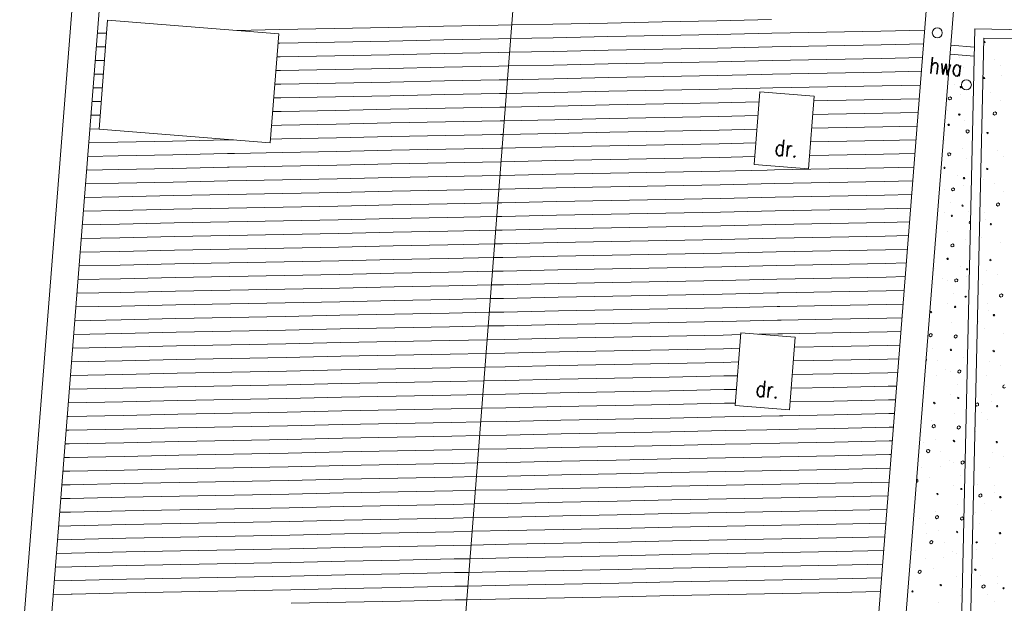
# Model space of a CAD drawing. Header units: millimetres. Extents: x -90830 to 24172, y -102460 to 73669.
# Tile 106 of 198: x -33453 to -22647, y 15702 to 22109. Entities that reach past the tile are written whole.
import ezdxf

# ---------------------------------------------------------------- set-up
doc = ezdxf.new("R2010")
doc.units = ezdxf.units.MM
for name, color, linetype, lineweight in [('B22-BINNENWANDEN_1', 253, 'Continuous', 9), ('D21-BUITENWANDEN', 253, 'Continuous', 9), ('Standard', 253, 'Continuous', 9), ('V21-BUITENWANDEN', 253, 'Continuous', 9)]:
    doc.layers.add(name, color=color, linetype=linetype, lineweight=lineweight)
doc.styles.add('TXT', font='txt.shx')

msp = doc.modelspace()

# ---------------------------------------------------------------- linework, layer by layer
at = {"layer": 'B22-BINNENWANDEN_1'}
for p, q in [((-25393, 20519), (-25330, 21317)), ((-24732, 21269), (-25330, 21317)), ((-24795, 20472), (-24732, 21269)), ((-24795, 20472), (-25393, 20519)), ((-25602, 17873), (-25539, 18671)), ((-24941, 18624), (-25539, 18671)), ((-25004, 17826), (-24941, 18624)), ((-25004, 17826), (-25602, 17873))]:
    msp.add_line(p, q, dxfattribs=at)
at = {"layer": 'D21-BUITENWANDEN'}
for q in [(-23268, 8782), (-12564, 21786)]:
    msp.add_line((-22971, 22009), q, dxfattribs=at)
at = {"layer": 'Standard'}
for p, q in [((-27578, 28106), (-28635, 14624)), ((-32489, 22102), (-32583, 20906)), ((-32489, 22102), (-30610, 21955)), ((-28202, 22048), (-28802, 22036)), ((-28053, 22051), (-28202, 22048)), ((-27602, 22060), (-28053, 22051)), ((-27002, 22072), (-27602, 22060)), ((-26402, 22085), (-27002, 22072)), ((-25802, 22097), (-26402, 22085)), ((-25202, 22109), (-25802, 22097)), ((-32500, 21962), (-32600, 21960)), ((-30601, 22000), (-31071, 21991)), ((-30610, 21955), (-30704, 20758)), ((-30001, 22012), (-30601, 22000)), ((-29401, 22024), (-30001, 22012)), ((-28802, 22036), (-29401, 22024)), ((-25799, 21947), (-26399, 21935)), ((-25199, 21959), (-25799, 21947)), ((-24599, 21971), (-25199, 21959)), ((-24000, 21983), (-24599, 21971)), ((-23522, 21992), (-24000, 21983)), ((-30598, 21850), (-30618, 21850)), ((-29998, 21862), (-30598, 21850)), ((-29398, 21874), (-29998, 21862)), ((-28799, 21886), (-29398, 21874)), ((-28199, 21898), (-28799, 21886)), ((-28065, 21901), (-28199, 21898)), ((-27599, 21910), (-28065, 21901)), ((-26999, 21923), (-27599, 21910)), ((-26399, 21935), (-26999, 21923)), ((-23997, 21833), (-24596, 21821)), ((-23533, 21842), (-23997, 21833)), ((-22873, 21907), (-23166, 8880)), ((-22974, 21909), (-22973, 21909)), ((-22873, 21907), (-12666, 21688)), ((-22868, 21870), (-22872, 21864)), ((-22872, 21864), (-22869, 21857)), ((-22869, 21857), (-22861, 21857)), ((-22860, 21870), (-22868, 21870)), ((-22861, 21857), (-22856, 21863)), ((-22856, 21863), (-22860, 21870)), ((-32512, 21812), (-32612, 21810)), ((-29395, 21724), (-29995, 21712)), ((-28796, 21736), (-29395, 21724)), ((-28196, 21748), (-28796, 21736)), ((-28077, 21751), (-28196, 21748)), ((-27596, 21761), (-28077, 21751)), ((-26996, 21773), (-27596, 21761)), ((-26396, 21785), (-26996, 21773)), ((-25796, 21797), (-26396, 21785)), ((-25196, 21809), (-25796, 21797)), ((-24596, 21821), (-25196, 21809)), ((-23241, 21729), (-22977, 21708)), ((-23234, 21829), (-22974, 21808)), ((-32523, 21662), (-32624, 21660)), ((-30595, 21700), (-30630, 21700)), ((-29995, 21712), (-30595, 21700)), ((-26993, 21623), (-27593, 21611)), ((-26393, 21635), (-26993, 21623)), ((-25793, 21647), (-26393, 21635)), ((-25193, 21659), (-25793, 21647)), ((-24593, 21671), (-25193, 21659)), ((-23994, 21683), (-24593, 21671)), ((-23545, 21692), (-23994, 21683)), ((-23137, 21692), (-23137, 21692)), ((-22758, 21667), (-22758, 21667)), ((-32535, 21511), (-32636, 21509)), ((-30592, 21550), (-30642, 21549)), ((-29992, 21562), (-30592, 21550)), ((-29392, 21574), (-29992, 21562)), ((-28793, 21586), (-29392, 21574)), ((-28193, 21598), (-28793, 21586)), ((-28088, 21601), (-28193, 21598)), ((-27593, 21611), (-28088, 21601)), ((-25315, 21506), (-25790, 21497)), ((-25190, 21509), (-25315, 21506)), ((-24590, 21521), (-25190, 21509)), ((-23991, 21533), (-24590, 21521)), ((-23557, 21542), (-23991, 21533)), ((-23098, 21580), (-23098, 21580)), ((-22692, 21610), (-22692, 21610)), ((-30589, 21400), (-30654, 21399)), ((-29989, 21412), (-30589, 21400)), ((-29389, 21424), (-29989, 21412)), ((-28790, 21436), (-29389, 21424)), ((-28190, 21449), (-28790, 21436)), ((-28100, 21450), (-28190, 21449)), ((-27590, 21461), (-28100, 21450)), ((-26990, 21473), (-27590, 21461)), ((-26390, 21485), (-26990, 21473)), ((-25790, 21497), (-26390, 21485)), ((-22872, 21477), (-22877, 21471)), ((-22877, 21471), (-22873, 21463)), ((-22873, 21463), (-22865, 21462)), ((-22864, 21475), (-22872, 21477)), ((-22865, 21462), (-22861, 21468)), ((-22861, 21468), (-22864, 21475)), ((-22672, 21501), (-22672, 21501)), ((-32547, 21361), (-32648, 21359)), ((-28187, 21299), (-28787, 21287)), ((-28112, 21300), (-28187, 21299)), ((-27587, 21311), (-28112, 21300)), ((-26987, 21323), (-27587, 21311)), ((-26387, 21335), (-26987, 21323)), ((-25787, 21347), (-26387, 21335)), ((-25327, 21356), (-25787, 21347)), ((-25187, 21359), (-25327, 21356)), ((-24587, 21371), (-25187, 21359)), ((-23988, 21383), (-24587, 21371)), ((-23569, 21391), (-23988, 21383)), ((-23197, 21394), (-23197, 21394)), ((-23128, 21375), (-23132, 21370)), ((-23132, 21370), (-23129, 21362)), ((-23129, 21362), (-23122, 21361)), ((-23120, 21374), (-23128, 21375)), ((-23122, 21361), (-23116, 21367)), ((-23116, 21367), (-23120, 21374)), ((-22794, 21314), (-22794, 21314)), ((-32559, 21211), (-32659, 21209)), ((-30586, 21250), (-30666, 21249)), ((-29986, 21262), (-30586, 21250)), ((-29386, 21274), (-29986, 21262)), ((-28787, 21287), (-29386, 21274)), ((-26384, 21185), (-26984, 21173)), ((-25784, 21197), (-26384, 21185)), ((-25339, 21206), (-25784, 21197)), ((-24584, 21221), (-24736, 21218)), ((-23984, 21233), (-24584, 21221)), ((-23581, 21241), (-23984, 21233)), ((-23258, 21256), (-23261, 21238)), ((-23261, 21238), (-23247, 21228)), ((-23242, 21263), (-23258, 21256)), ((-23247, 21228), (-23231, 21234)), ((-23227, 21251), (-23242, 21263)), ((-23231, 21234), (-23227, 21251)), ((-23129, 21289), (-23129, 21289)), ((-22690, 21222), (-22690, 21222)), ((-30583, 21100), (-30677, 21099)), ((-29983, 21112), (-30583, 21100)), ((-29383, 21125), (-29983, 21112)), ((-28784, 21137), (-29383, 21125)), ((-28184, 21149), (-28784, 21137)), ((-28124, 21150), (-28184, 21149)), ((-27584, 21161), (-28124, 21150)), ((-26984, 21173), (-27584, 21161)), ((-23981, 21083), (-24581, 21071)), ((-23593, 21091), (-23981, 21083)), ((-23269, 21107), (-23269, 21107)), ((-23143, 21074), (-23148, 21068)), ((-23135, 21073), (-23143, 21074)), ((-22764, 21090), (-22768, 21072)), ((-22748, 21097), (-22764, 21090)), ((-22734, 21085), (-22748, 21097)), ((-22737, 21067), (-22734, 21085)), ((-32571, 21061), (-32671, 21059)), ((-29380, 20975), (-29980, 20962)), ((-28781, 20987), (-29380, 20975)), ((-28181, 20999), (-28781, 20987)), ((-28136, 21000), (-28181, 20999)), ((-27581, 21011), (-28136, 21000)), ((-26981, 21023), (-27581, 21011)), ((-26381, 21035), (-26981, 21023)), ((-25781, 21047), (-26381, 21035)), ((-25351, 21055), (-25781, 21047)), ((-24581, 21071), (-24748, 21068)), ((-23148, 21068), (-23145, 21061)), ((-23145, 21061), (-23138, 21059)), ((-23138, 21059), (-23132, 21066)), ((-23132, 21066), (-23135, 21073)), ((-23078, 20999), (-23078, 20999)), ((-22768, 21072), (-22753, 21061)), ((-22753, 21061), (-22737, 21067)), ((-32583, 20910), (-32683, 20908)), ((-32583, 20906), (-30704, 20758)), ((-30580, 20950), (-30689, 20948)), ((-29980, 20962), (-30580, 20950)), ((-27578, 20861), (-28147, 20849)), ((-26978, 20873), (-27578, 20861)), ((-26378, 20885), (-26978, 20873)), ((-25778, 20897), (-26378, 20885)), ((-25363, 20905), (-25778, 20897)), ((-24578, 20921), (-24760, 20917)), ((-23978, 20933), (-24578, 20921)), ((-23605, 20940), (-23978, 20933)), ((-23260, 20961), (-23265, 20955)), ((-23265, 20955), (-23262, 20948)), ((-23262, 20948), (-23255, 20947)), ((-23252, 20960), (-23260, 20961)), ((-23255, 20947), (-23249, 20953)), ((-23249, 20953), (-23252, 20960)), ((-23064, 20894), (-23066, 20876)), ((-23066, 20876), (-23052, 20864)), ((-23046, 20900), (-23064, 20894)), ((-23052, 20864), (-23035, 20871)), ((-23033, 20889), (-23046, 20900)), ((-23035, 20871), (-23033, 20889)), ((-22890, 20915), (-22890, 20915)), ((-22833, 20871), (-22838, 20865)), ((-22838, 20865), (-22834, 20858)), ((-22834, 20858), (-22826, 20857)), ((-22825, 20870), (-22833, 20871)), ((-22826, 20857), (-22822, 20863)), ((-22822, 20863), (-22825, 20870)), ((-32377, 20764), (-32695, 20758)), ((-31777, 20776), (-32377, 20764)), ((-31177, 20788), (-31777, 20776)), ((-31106, 20790), (-31177, 20788)), ((-30577, 20800), (-30701, 20798)), ((-29977, 20813), (-30577, 20800)), ((-29377, 20825), (-29977, 20813)), ((-28778, 20837), (-29377, 20825)), ((-28178, 20849), (-28778, 20837)), ((-28147, 20849), (-28178, 20849)), ((-25375, 20755), (-25775, 20747)), ((-24575, 20771), (-24772, 20767)), ((-23975, 20783), (-24575, 20771)), ((-23616, 20790), (-23975, 20783)), ((-23301, 20785), (-23301, 20785)), ((-23001, 20793), (-23001, 20793)), ((-30574, 20651), (-31097, 20640)), ((-29974, 20663), (-30574, 20651)), ((-29374, 20675), (-29974, 20663)), ((-28775, 20687), (-29374, 20675)), ((-28175, 20699), (-28775, 20687)), ((-28159, 20699), (-28175, 20699)), ((-27575, 20711), (-28159, 20699)), ((-26975, 20723), (-27575, 20711)), ((-26375, 20735), (-26975, 20723)), ((-25775, 20747), (-26375, 20735)), ((-23265, 20642), (-23267, 20625)), ((-23248, 20648), (-23265, 20642)), ((-23234, 20637), (-23248, 20648)), ((-23102, 20692), (-23102, 20692)), ((-22723, 20668), (-22723, 20668)), ((-32374, 20614), (-32707, 20608)), ((-31774, 20626), (-32374, 20614)), ((-31174, 20638), (-31774, 20626)), ((-31097, 20640), (-31174, 20638)), ((-28771, 20537), (-29371, 20525)), ((-28172, 20549), (-28771, 20537)), ((-28171, 20549), (-28172, 20549)), ((-27572, 20561), (-28171, 20549)), ((-26972, 20573), (-27572, 20561)), ((-26372, 20585), (-26972, 20573)), ((-25772, 20597), (-26372, 20585)), ((-25387, 20605), (-25772, 20597)), ((-24572, 20621), (-24784, 20617)), ((-23972, 20633), (-24572, 20621)), ((-23628, 20640), (-23972, 20633)), ((-23267, 20625), (-23254, 20613)), ((-23254, 20613), (-23237, 20620)), ((-23237, 20620), (-23234, 20637)), ((-23063, 20581), (-23063, 20581)), ((-22658, 20611), (-22658, 20611)), ((-32371, 20464), (-32718, 20457)), ((-31771, 20476), (-32371, 20464)), ((-31171, 20489), (-31771, 20476)), ((-31153, 20489), (-31171, 20489)), ((-30571, 20501), (-31153, 20489)), ((-29971, 20513), (-30571, 20501)), ((-29371, 20525), (-29971, 20513)), ((-26369, 20435), (-26969, 20423)), ((-25769, 20447), (-26369, 20435)), ((-25250, 20457), (-25769, 20447)), ((-25169, 20459), (-25250, 20457)), ((-24569, 20471), (-25169, 20459)), ((-23969, 20483), (-24569, 20471)), ((-23640, 20490), (-23969, 20483)), ((-23306, 20489), (-23312, 20483)), ((-23312, 20483), (-23308, 20476)), ((-23308, 20476), (-23300, 20474)), ((-23299, 20488), (-23306, 20489)), ((-23300, 20474), (-23295, 20481)), ((-23295, 20481), (-23299, 20488)), ((-22837, 20478), (-22842, 20471)), ((-22842, 20471), (-22839, 20463)), ((-22839, 20463), (-22831, 20463)), ((-22829, 20476), (-22837, 20478)), ((-22831, 20463), (-22826, 20469)), ((-22826, 20469), (-22829, 20476)), ((-31768, 20326), (-32368, 20314)), ((-31168, 20339), (-31768, 20326)), ((-30568, 20351), (-31168, 20339)), ((-29968, 20363), (-30568, 20351)), ((-29368, 20375), (-29968, 20363)), ((-28768, 20387), (-29368, 20375)), ((-28183, 20398), (-28768, 20387)), ((-28169, 20399), (-28183, 20398)), ((-27569, 20411), (-28169, 20399)), ((-26969, 20423), (-27569, 20411)), ((-24566, 20321), (-25166, 20309)), ((-23966, 20333), (-24566, 20321)), ((-23652, 20339), (-23966, 20333)), ((-23162, 20395), (-23162, 20395)), ((-23093, 20376), (-23097, 20370)), ((-23097, 20370), (-23094, 20362)), ((-23094, 20362), (-23087, 20362)), ((-23085, 20375), (-23093, 20376)), ((-23087, 20362), (-23081, 20368)), ((-23081, 20368), (-23085, 20375)), ((-22879, 20356), (-22879, 20356)), ((-32368, 20314), (-32730, 20307)), ((-29965, 20213), (-30565, 20201)), ((-29365, 20225), (-29965, 20213)), ((-28765, 20237), (-29365, 20225)), ((-28194, 20248), (-28765, 20237)), ((-28166, 20249), (-28194, 20248)), ((-27566, 20261), (-28166, 20249)), ((-26966, 20273), (-27566, 20261)), ((-26366, 20285), (-26966, 20273)), ((-25766, 20297), (-26366, 20285)), ((-25166, 20309), (-25766, 20297)), ((-23308, 20247), (-23308, 20247)), ((-23224, 20257), (-23226, 20239)), ((-23226, 20239), (-23213, 20228)), ((-23207, 20263), (-23224, 20257)), ((-23213, 20228), (-23196, 20235)), ((-23192, 20252), (-23207, 20263)), ((-23196, 20235), (-23192, 20252)), ((-23094, 20289), (-23094, 20289)), ((-22759, 20314), (-22759, 20314)), ((-22655, 20223), (-22655, 20223)), ((-32365, 20164), (-32742, 20157)), ((-31765, 20177), (-32365, 20164)), ((-31165, 20189), (-31765, 20177)), ((-30565, 20201), (-31165, 20189)), ((-27563, 20111), (-28163, 20099)), ((-26963, 20123), (-27563, 20111)), ((-26363, 20135), (-26963, 20123)), ((-25763, 20147), (-26363, 20135)), ((-25163, 20159), (-25763, 20147)), ((-24563, 20171), (-25163, 20159)), ((-23963, 20183), (-24563, 20171)), ((-23664, 20189), (-23963, 20183)), ((-23234, 20107), (-23234, 20107)), ((-32362, 20015), (-32754, 20007)), ((-31762, 20027), (-32362, 20015)), ((-31162, 20039), (-31762, 20027)), ((-30562, 20051), (-31162, 20039)), ((-29962, 20063), (-30562, 20051)), ((-29362, 20075), (-29962, 20063)), ((-28762, 20087), (-29362, 20075)), ((-28206, 20098), (-28762, 20087)), ((-28163, 20099), (-28206, 20098)), ((-25760, 19997), (-26360, 19985)), ((-25160, 20009), (-25760, 19997)), ((-24560, 20021), (-25160, 20009)), ((-23960, 20033), (-24560, 20021)), ((-23676, 20039), (-23960, 20033)), ((-23108, 20075), (-23113, 20069)), ((-23113, 20069), (-23110, 20062)), ((-23110, 20062), (-23103, 20060)), ((-23100, 20074), (-23108, 20075)), ((-23103, 20060), (-23097, 20066)), ((-23097, 20066), (-23100, 20074)), ((-23044, 20000), (-23044, 20000)), ((-22861, 19995), (-22861, 19995)), ((-22730, 20091), (-22733, 20073)), ((-22733, 20073), (-22718, 20061)), ((-22713, 20098), (-22730, 20091)), ((-22718, 20061), (-22702, 20068)), ((-22699, 20086), (-22713, 20098)), ((-22702, 20068), (-22699, 20086)), ((-31159, 19889), (-31759, 19877)), ((-30559, 19901), (-31159, 19889)), ((-29959, 19913), (-30559, 19901)), ((-29359, 19925), (-29959, 19913)), ((-28759, 19937), (-29359, 19925)), ((-28218, 19948), (-28759, 19937)), ((-28160, 19949), (-28218, 19948)), ((-27560, 19961), (-28160, 19949)), ((-26960, 19973), (-27560, 19961)), ((-26360, 19985), (-26960, 19973)), ((-23688, 19889), (-23957, 19883)), ((-23308, 19991), (-23308, 19991)), ((-23225, 19962), (-23230, 19955)), ((-23230, 19955), (-23227, 19949)), ((-23227, 19949), (-23220, 19948)), ((-23217, 19961), (-23225, 19962)), ((-23220, 19948), (-23214, 19954)), ((-23214, 19954), (-23217, 19961)), ((-23029, 19894), (-23031, 19876)), ((-23018, 19898), (-23029, 19894)), ((-22855, 19916), (-22855, 19916)), ((-32359, 19865), (-32766, 19856)), ((-31759, 19877), (-32359, 19865)), ((-28756, 19787), (-29356, 19775)), ((-28230, 19797), (-28756, 19787)), ((-28157, 19799), (-28230, 19797)), ((-27557, 19811), (-28157, 19799)), ((-26957, 19823), (-27557, 19811)), ((-26357, 19835), (-26957, 19823)), ((-25757, 19847), (-26357, 19835)), ((-25157, 19859), (-25757, 19847)), ((-24557, 19871), (-25157, 19859)), ((-23957, 19883), (-24557, 19871)), ((-23266, 19785), (-23266, 19785)), ((-23031, 19876), (-23019, 19866)), ((-22798, 19872), (-22803, 19865)), ((-22803, 19865), (-22799, 19858)), ((-22799, 19858), (-22791, 19858)), ((-22790, 19871), (-22798, 19872)), ((-22791, 19858), (-22787, 19864)), ((-22787, 19864), (-22790, 19871)), ((-32356, 19715), (-32777, 19706)), ((-31756, 19727), (-32356, 19715)), ((-31156, 19739), (-31756, 19727)), ((-30556, 19751), (-31156, 19739)), ((-29956, 19763), (-30556, 19751)), ((-29356, 19775), (-29956, 19763)), ((-26954, 19673), (-27554, 19661)), ((-26354, 19685), (-26954, 19673)), ((-25754, 19697), (-26354, 19685)), ((-25154, 19709), (-25754, 19697)), ((-24554, 19721), (-25154, 19709)), ((-23954, 19733), (-24554, 19721)), ((-23699, 19738), (-23954, 19733)), ((-23067, 19693), (-23067, 19693)), ((-22896, 19721), (-22896, 19721)), ((-32353, 19565), (-32789, 19556)), ((-31753, 19577), (-32353, 19565)), ((-31153, 19589), (-31753, 19577)), ((-30553, 19601), (-31153, 19589)), ((-29953, 19613), (-30553, 19601)), ((-29353, 19625), (-29953, 19613)), ((-28753, 19637), (-29353, 19625)), ((-28242, 19647), (-28753, 19637)), ((-28154, 19649), (-28242, 19647)), ((-27554, 19661), (-28154, 19649)), ((-24551, 19571), (-25151, 19559)), ((-23951, 19583), (-24551, 19571)), ((-23711, 19588), (-23951, 19583)), ((-23230, 19642), (-23233, 19625)), ((-23233, 19625), (-23219, 19614)), ((-23213, 19649), (-23230, 19642)), ((-23219, 19614), (-23202, 19620)), ((-23199, 19637), (-23213, 19649)), ((-23202, 19620), (-23199, 19637)), ((-23028, 19581), (-23028, 19581)), ((-22688, 19668), (-22688, 19668)), ((-29950, 19463), (-30550, 19451)), ((-29350, 19475), (-29950, 19463)), ((-28750, 19487), (-29350, 19475)), ((-28253, 19497), (-28750, 19487)), ((-28151, 19499), (-28253, 19497)), ((-27551, 19511), (-28151, 19499)), ((-26951, 19523), (-27551, 19511)), ((-26351, 19535), (-26951, 19523)), ((-25751, 19547), (-26351, 19535)), ((-25151, 19559), (-25751, 19547)), ((-23271, 19490), (-23277, 19484)), ((-23277, 19484), (-23273, 19477)), ((-23273, 19477), (-23265, 19475)), ((-23264, 19489), (-23271, 19490)), ((-23265, 19475), (-23261, 19481)), ((-23261, 19481), (-23264, 19489)), ((-22802, 19478), (-22807, 19472)), ((-22807, 19472), (-22804, 19464)), ((-22804, 19464), (-22796, 19463)), ((-22794, 19476), (-22802, 19478)), ((-22796, 19463), (-22791, 19470)), ((-22791, 19470), (-22794, 19476)), ((-32350, 19415), (-32801, 19406)), ((-31750, 19427), (-32350, 19415)), ((-31150, 19439), (-31750, 19427)), ((-30550, 19451), (-31150, 19439)), ((-28265, 19347), (-28747, 19337)), ((-28148, 19349), (-28265, 19347)), ((-27548, 19361), (-28148, 19349)), ((-26948, 19373), (-27548, 19361)), ((-26348, 19385), (-26948, 19373)), ((-25748, 19397), (-26348, 19385)), ((-25148, 19409), (-25748, 19397)), ((-24548, 19421), (-25148, 19409)), ((-23948, 19433), (-24548, 19421)), ((-23723, 19438), (-23948, 19433)), ((-23413, 19372), (-23413, 19372)), ((-23127, 19396), (-23127, 19396)), ((-23058, 19376), (-23063, 19371)), ((-23063, 19371), (-23059, 19363)), ((-23059, 19363), (-23052, 19362)), ((-23050, 19375), (-23058, 19376)), ((-23052, 19362), (-23046, 19369)), ((-23046, 19369), (-23050, 19375)), ((-22844, 19357), (-22844, 19357)), ((-32347, 19265), (-32813, 19255)), ((-31747, 19277), (-32347, 19265)), ((-31147, 19289), (-31747, 19277)), ((-30547, 19301), (-31147, 19289)), ((-29947, 19313), (-30547, 19301)), ((-29347, 19325), (-29947, 19313)), ((-28747, 19337), (-29347, 19325)), ((-25745, 19247), (-26345, 19235)), ((-25145, 19259), (-25745, 19247)), ((-24545, 19271), (-25145, 19259)), ((-23945, 19283), (-24545, 19271)), ((-23735, 19288), (-23945, 19283)), ((-23323, 19270), (-23323, 19270)), ((-23273, 19248), (-23273, 19248)), ((-23189, 19257), (-23191, 19239)), ((-23191, 19239), (-23178, 19229)), ((-23172, 19264), (-23189, 19257)), ((-23158, 19253), (-23172, 19264)), ((-23161, 19235), (-23158, 19253)), ((-23059, 19290), (-23059, 19290)), ((-22724, 19315), (-22724, 19315)), ((-31144, 19139), (-31744, 19127)), ((-30544, 19151), (-31144, 19139)), ((-29944, 19163), (-30544, 19151)), ((-29344, 19175), (-29944, 19163)), ((-28744, 19187), (-29344, 19175)), ((-28277, 19196), (-28744, 19187)), ((-28145, 19199), (-28277, 19196)), ((-27545, 19211), (-28145, 19199)), ((-26945, 19223), (-27545, 19211)), ((-26345, 19235), (-26945, 19223)), ((-23942, 19133), (-24542, 19121)), ((-23747, 19137), (-23942, 19133)), ((-23421, 19206), (-23421, 19206)), ((-23178, 19229), (-23161, 19235)), ((-22882, 19196), (-22882, 19196)), ((-32344, 19115), (-32825, 19105)), ((-31744, 19127), (-32344, 19115)), ((-29341, 19025), (-29941, 19013)), ((-28741, 19037), (-29341, 19025)), ((-28289, 19046), (-28741, 19037)), ((-28142, 19049), (-28289, 19046)), ((-27542, 19061), (-28142, 19049)), ((-26942, 19073), (-27542, 19061)), ((-26342, 19085), (-26942, 19073)), ((-25742, 19097), (-26342, 19085)), ((-25142, 19109), (-25742, 19097)), ((-25124, 19110), (-25142, 19109)), ((-24542, 19121), (-25124, 19110)), ((-23199, 19108), (-23199, 19108)), ((-23073, 19075), (-23078, 19069)), ((-23078, 19069), (-23075, 19062)), ((-23075, 19062), (-23068, 19061)), ((-23065, 19075), (-23073, 19075)), ((-23068, 19061), (-23062, 19067)), ((-23062, 19067), (-23065, 19075)), ((-22695, 19092), (-22698, 19074)), ((-22698, 19074), (-22684, 19062)), ((-22678, 19098), (-22695, 19092)), ((-22684, 19062), (-22667, 19069)), ((-22664, 19087), (-22678, 19098)), ((-22667, 19069), (-22664, 19087)), ((-32341, 18965), (-32837, 18955)), ((-31741, 18977), (-32341, 18965)), ((-31141, 18989), (-31741, 18977)), ((-30541, 19001), (-31141, 18989)), ((-29941, 19013), (-30541, 19001)), ((-26939, 18923), (-27539, 18911)), ((-26339, 18935), (-26939, 18923)), ((-25739, 18947), (-26339, 18935)), ((-25139, 18959), (-25739, 18947)), ((-25110, 18960), (-25139, 18959)), ((-24539, 18971), (-25110, 18960)), ((-23939, 18983), (-24539, 18971)), ((-23759, 18987), (-23939, 18983)), ((-23273, 18991), (-23273, 18991)), ((-23190, 18962), (-23195, 18956)), ((-23195, 18956), (-23192, 18949)), ((-23192, 18949), (-23185, 18948)), ((-23182, 18962), (-23190, 18962)), ((-23185, 18948), (-23179, 18955)), ((-23179, 18955), (-23182, 18962)), ((-22826, 18996), (-22826, 18996)), ((-22821, 18916), (-22821, 18916)), ((-32338, 18815), (-32848, 18804)), ((-31738, 18827), (-32338, 18815)), ((-31138, 18839), (-31738, 18827)), ((-30538, 18851), (-31138, 18839)), ((-29938, 18863), (-30538, 18851)), ((-29338, 18875), (-29938, 18863)), ((-28738, 18887), (-29338, 18875)), ((-28300, 18896), (-28738, 18887)), ((-28138, 18899), (-28300, 18896)), ((-27539, 18911), (-28138, 18899)), ((-25136, 18809), (-25736, 18797)), ((-25096, 18810), (-25136, 18809)), ((-24536, 18821), (-25096, 18810)), ((-23936, 18833), (-24536, 18821)), ((-23771, 18837), (-23936, 18833)), ((-23453, 18907), (-23457, 18901)), ((-23457, 18901), (-23454, 18894)), ((-23454, 18894), (-23447, 18892)), ((-23445, 18905), (-23453, 18907)), ((-23447, 18892), (-23441, 18898)), ((-23441, 18898), (-23445, 18905)), ((-22763, 18872), (-22768, 18866)), ((-22768, 18866), (-22765, 18859)), ((-22765, 18859), (-22756, 18858)), ((-22755, 18871), (-22763, 18872)), ((-22756, 18858), (-22752, 18865)), ((-22752, 18865), (-22755, 18871)), ((-30535, 18701), (-31135, 18689)), ((-29935, 18713), (-30535, 18701)), ((-29335, 18725), (-29935, 18713)), ((-28735, 18737), (-29335, 18725)), ((-28312, 18746), (-28735, 18737)), ((-28135, 18749), (-28312, 18746)), ((-27536, 18761), (-28135, 18749)), ((-26936, 18773), (-27536, 18761)), ((-26336, 18785), (-26936, 18773)), ((-25736, 18797), (-26336, 18785)), ((-23477, 18710), (-23477, 18710)), ((-23231, 18786), (-23231, 18786)), ((-22931, 18794), (-22931, 18794)), ((-22861, 18722), (-22861, 18722)), ((-32335, 18665), (-32860, 18654)), ((-31735, 18677), (-32335, 18665)), ((-31135, 18689), (-31735, 18677)), ((-28324, 18595), (-28732, 18587)), ((-28132, 18599), (-28324, 18595)), ((-27533, 18611), (-28132, 18599)), ((-26933, 18623), (-27533, 18611)), ((-26333, 18635), (-26933, 18623)), ((-25733, 18647), (-26333, 18635)), ((-25541, 18651), (-25733, 18647)), ((-25133, 18659), (-25341, 18655)), ((-25082, 18660), (-25133, 18659)), ((-24533, 18671), (-25082, 18660)), ((-23933, 18683), (-24533, 18671)), ((-23782, 18686), (-23933, 18683)), ((-23469, 18656), (-23472, 18638)), ((-23472, 18638), (-23458, 18628)), ((-23452, 18663), (-23469, 18656)), ((-23458, 18628), (-23441, 18634)), ((-23439, 18651), (-23452, 18663)), ((-23441, 18634), (-23439, 18651)), ((-23195, 18643), (-23198, 18626)), ((-23198, 18626), (-23184, 18614)), ((-23178, 18649), (-23195, 18643)), ((-23184, 18614), (-23167, 18621)), ((-23164, 18638), (-23178, 18649)), ((-23167, 18621), (-23164, 18638)), ((-22653, 18669), (-22653, 18669)), ((-32332, 18515), (-32872, 18504)), ((-31732, 18527), (-32332, 18515)), ((-31132, 18539), (-31732, 18527)), ((-30532, 18551), (-31132, 18539)), ((-29932, 18563), (-30532, 18551)), ((-29332, 18575), (-29932, 18563)), ((-28732, 18587), (-29332, 18575)), ((-26330, 18485), (-26930, 18473)), ((-25730, 18497), (-26330, 18485)), ((-25552, 18501), (-25730, 18497)), ((-24530, 18521), (-24950, 18513)), ((-23930, 18533), (-24530, 18521)), ((-23794, 18536), (-23930, 18533)), ((-23434, 18499), (-23434, 18499)), ((-23236, 18490), (-23242, 18484)), ((-23242, 18484), (-23238, 18477)), ((-23229, 18490), (-23236, 18490)), ((-23230, 18476), (-23226, 18482)), ((-23226, 18482), (-23229, 18490)), ((-31729, 18377), (-32329, 18365)), ((-31129, 18389), (-31729, 18377)), ((-30529, 18401), (-31129, 18389)), ((-29929, 18413), (-30529, 18401)), ((-29329, 18425), (-29929, 18413)), ((-28729, 18437), (-29329, 18425)), ((-28336, 18445), (-28729, 18437)), ((-28129, 18449), (-28336, 18445)), ((-27530, 18461), (-28129, 18449)), ((-26930, 18473), (-27530, 18461)), ((-23927, 18383), (-24527, 18371)), ((-23806, 18386), (-23927, 18383)), ((-23500, 18379), (-23505, 18383)), ((-23503, 18361), (-23500, 18379)), ((-23378, 18372), (-23378, 18372)), ((-23238, 18477), (-23230, 18476)), ((-23093, 18396), (-23093, 18396)), ((-22767, 18479), (-22772, 18473)), ((-22772, 18473), (-22769, 18465)), ((-22769, 18465), (-22761, 18464)), ((-22759, 18477), (-22767, 18479)), ((-22761, 18464), (-22756, 18470)), ((-22756, 18470), (-22759, 18477)), ((-32329, 18365), (-32884, 18354)), ((-29326, 18275), (-29926, 18263)), ((-28726, 18287), (-29326, 18275)), ((-28348, 18295), (-28726, 18287)), ((-28126, 18299), (-28348, 18295)), ((-27527, 18311), (-28126, 18299)), ((-26927, 18323), (-27527, 18311)), ((-26327, 18335), (-26927, 18323)), ((-25727, 18347), (-26327, 18335)), ((-25564, 18351), (-25727, 18347)), ((-24527, 18371), (-24961, 18363)), ((-23507, 18359), (-23503, 18361)), ((-23288, 18270), (-23288, 18270)), ((-23137, 18265), (-23154, 18258)), ((-23123, 18253), (-23137, 18265)), ((-22809, 18357), (-22809, 18357)), ((-22690, 18315), (-22690, 18315)), ((-32326, 18215), (-32896, 18203)), ((-31726, 18227), (-32326, 18215)), ((-31126, 18239), (-31726, 18227)), ((-30526, 18251), (-31126, 18239)), ((-29926, 18263), (-30526, 18251)), ((-27524, 18161), (-28123, 18149)), ((-26924, 18173), (-27524, 18161)), ((-26324, 18185), (-26924, 18173)), ((-25724, 18197), (-26324, 18185)), ((-25576, 18200), (-25724, 18197)), ((-24524, 18221), (-24973, 18212)), ((-23924, 18233), (-24524, 18221)), ((-23818, 18236), (-23924, 18233)), ((-23386, 18207), (-23386, 18207)), ((-23238, 18248), (-23238, 18248)), ((-23154, 18258), (-23156, 18240)), ((-23156, 18240), (-23143, 18229)), ((-23143, 18229), (-23126, 18236)), ((-23126, 18236), (-23123, 18253)), ((-22847, 18197), (-22847, 18197)), ((-32323, 18065), (-32907, 18053)), ((-31723, 18077), (-32323, 18065)), ((-31123, 18089), (-31723, 18077)), ((-30523, 18101), (-31123, 18089)), ((-29923, 18113), (-30523, 18101)), ((-29323, 18125), (-29923, 18113)), ((-28723, 18137), (-29323, 18125)), ((-28359, 18144), (-28723, 18137)), ((-28123, 18149), (-28359, 18144)), ((-25588, 18050), (-25721, 18047)), ((-24521, 18071), (-24985, 18062)), ((-23921, 18084), (-24521, 18071)), ((-23830, 18085), (-23921, 18084)), ((-23499, 18084), (-23499, 18084)), ((-23165, 18109), (-23165, 18109)), ((-22660, 18092), (-22663, 18074)), ((-22663, 18074), (-22649, 18063)), ((-22643, 18099), (-22660, 18092)), ((-22649, 18063), (-22632, 18069)), ((-30520, 17951), (-31120, 17939)), ((-29920, 17963), (-30520, 17951)), ((-29320, 17975), (-29920, 17963)), ((-28720, 17987), (-29320, 17975)), ((-28371, 17994), (-28720, 17987)), ((-28120, 17999), (-28371, 17994)), ((-27521, 18011), (-28120, 17999)), ((-26921, 18023), (-27521, 18011)), ((-26321, 18035), (-26921, 18023)), ((-25721, 18047), (-26321, 18035)), ((-23239, 17992), (-23239, 17992)), ((-23155, 17963), (-23160, 17957)), ((-23160, 17957), (-23157, 17950)), ((-23157, 17950), (-23150, 17949)), ((-23147, 17962), (-23155, 17963)), ((-23150, 17949), (-23144, 17955)), ((-23144, 17955), (-23147, 17962)), ((-22791, 17997), (-22791, 17997)), ((-32320, 17915), (-32919, 17903)), ((-31720, 17927), (-32320, 17915)), ((-31120, 17939), (-31720, 17927)), ((-28717, 17837), (-29317, 17825)), ((-28383, 17844), (-28717, 17837)), ((-28117, 17849), (-28383, 17844)), ((-27518, 17861), (-28117, 17849)), ((-26918, 17873), (-27518, 17861)), ((-26318, 17885), (-26918, 17873)), ((-25718, 17897), (-26318, 17885)), ((-25600, 17900), (-25718, 17897)), ((-24518, 17922), (-24997, 17912)), ((-23918, 17934), (-24518, 17922)), ((-23842, 17935), (-23918, 17934)), ((-23418, 17908), (-23423, 17902)), ((-23423, 17902), (-23419, 17895)), ((-23419, 17895), (-23412, 17893)), ((-23410, 17906), (-23418, 17908)), ((-23412, 17893), (-23406, 17899)), ((-23406, 17899), (-23410, 17906)), ((-22959, 17896), (-22961, 17878)), ((-22961, 17878), (-22947, 17866)), ((-22941, 17902), (-22959, 17896)), ((-22947, 17866), (-22930, 17873)), ((-22928, 17891), (-22941, 17902)), ((-22930, 17873), (-22928, 17891)), ((-22786, 17917), (-22786, 17917)), ((-22728, 17873), (-22733, 17867)), ((-22733, 17867), (-22730, 17860)), ((-22730, 17860), (-22722, 17859)), ((-22720, 17872), (-22728, 17873)), ((-22722, 17859), (-22717, 17865)), ((-22717, 17865), (-22720, 17872)), ((-32916, 17753), (-32931, 17753)), ((-32317, 17765), (-32916, 17753)), ((-31717, 17777), (-32317, 17765)), ((-31117, 17789), (-31717, 17777)), ((-30517, 17801), (-31117, 17789)), ((-29917, 17813), (-30517, 17801)), ((-29317, 17825), (-29917, 17813)), ((-26315, 17735), (-26915, 17723)), ((-25715, 17747), (-26315, 17735)), ((-25115, 17759), (-25715, 17747)), ((-25078, 17760), (-25115, 17759)), ((-24515, 17772), (-25078, 17760)), ((-23915, 17784), (-24515, 17772)), ((-23853, 17785), (-23915, 17784)), ((-23196, 17786), (-23196, 17786)), ((-22896, 17795), (-22896, 17795)), ((-31714, 17627), (-32314, 17615)), ((-31114, 17639), (-31714, 17627)), ((-30514, 17651), (-31114, 17639)), ((-29914, 17663), (-30514, 17651)), ((-29314, 17675), (-29914, 17663)), ((-28714, 17687), (-29314, 17675)), ((-28395, 17694), (-28714, 17687)), ((-28114, 17699), (-28395, 17694)), ((-27515, 17711), (-28114, 17699)), ((-26915, 17723), (-27515, 17711)), ((-24512, 17622), (-25112, 17610)), ((-23912, 17634), (-24512, 17622)), ((-23865, 17635), (-23912, 17634)), ((-23442, 17711), (-23442, 17711)), ((-23434, 17657), (-23437, 17639)), ((-23437, 17639), (-23423, 17628)), ((-23417, 17664), (-23434, 17657)), ((-23423, 17628), (-23406, 17635)), ((-23404, 17652), (-23417, 17664)), ((-23406, 17635), (-23404, 17652)), ((-23160, 17643), (-23163, 17626)), ((-23163, 17626), (-23149, 17615)), ((-23144, 17650), (-23160, 17643)), ((-23149, 17615), (-23133, 17621)), ((-23129, 17639), (-23144, 17650)), ((-23133, 17621), (-23129, 17639)), ((-22826, 17722), (-22826, 17722)), ((-32913, 17603), (-32943, 17602)), ((-32314, 17615), (-32913, 17603)), ((-29911, 17513), (-30511, 17501)), ((-29311, 17525), (-29911, 17513)), ((-28711, 17537), (-29311, 17525)), ((-28406, 17543), (-28711, 17537)), ((-28111, 17549), (-28406, 17543)), ((-27512, 17561), (-28111, 17549)), ((-26912, 17573), (-27512, 17561)), ((-26312, 17585), (-26912, 17573)), ((-25712, 17597), (-26312, 17585)), ((-25253, 17607), (-25712, 17597)), ((-25112, 17610), (-25253, 17607)), ((-23552, 17578), (-23552, 17578)), ((-22958, 17583), (-22958, 17583)), ((-32910, 17453), (-32955, 17452)), ((-32311, 17465), (-32910, 17453)), ((-31711, 17477), (-32311, 17465)), ((-31111, 17489), (-31711, 17477)), ((-30511, 17501), (-31111, 17489)), ((-28108, 17399), (-28418, 17393)), ((-27509, 17411), (-28108, 17399)), ((-26909, 17423), (-27509, 17411)), ((-26309, 17435), (-26909, 17423)), ((-25709, 17448), (-26309, 17435)), ((-25427, 17453), (-25709, 17448)), ((-25109, 17460), (-25427, 17453)), ((-24509, 17472), (-25109, 17460)), ((-23909, 17484), (-24509, 17472)), ((-23877, 17484), (-23909, 17484)), ((-23531, 17468), (-23531, 17468)), ((-23399, 17500), (-23399, 17500)), ((-23201, 17491), (-23207, 17485)), ((-23207, 17485), (-23204, 17478)), ((-23204, 17478), (-23196, 17476)), ((-23194, 17490), (-23201, 17491)), ((-23196, 17476), (-23191, 17482)), ((-23191, 17482), (-23194, 17490)), ((-22732, 17479), (-22737, 17473)), ((-22737, 17473), (-22734, 17465)), ((-22734, 17465), (-22726, 17465)), ((-22724, 17478), (-22732, 17479)), ((-22726, 17465), (-22721, 17471)), ((-22721, 17471), (-22724, 17478)), ((-32907, 17303), (-32966, 17302)), ((-32308, 17315), (-32907, 17303)), ((-31708, 17327), (-32308, 17315)), ((-31108, 17339), (-31708, 17327)), ((-30508, 17351), (-31108, 17339)), ((-29908, 17363), (-30508, 17351)), ((-29308, 17375), (-29908, 17363)), ((-28708, 17387), (-29308, 17375)), ((-28418, 17393), (-28708, 17387)), ((-25706, 17298), (-26306, 17286)), ((-25106, 17310), (-25706, 17298)), ((-24506, 17322), (-25106, 17310)), ((-23906, 17334), (-24506, 17322)), ((-23889, 17334), (-23906, 17334)), ((-23497, 17385), (-23499, 17367)), ((-23499, 17367), (-23484, 17355)), ((-23480, 17391), (-23497, 17385)), ((-23484, 17355), (-23468, 17362)), ((-23465, 17380), (-23480, 17391)), ((-23468, 17362), (-23465, 17380)), ((-23343, 17373), (-23343, 17373)), ((-22774, 17358), (-22774, 17358)), ((-22655, 17316), (-22655, 17316)), ((-31105, 17189), (-31705, 17177)), ((-30505, 17201), (-31105, 17189)), ((-29905, 17213), (-30505, 17201)), ((-29305, 17225), (-29905, 17213)), ((-28705, 17237), (-29305, 17225)), ((-28430, 17243), (-28705, 17237)), ((-28105, 17249), (-28430, 17243)), ((-27506, 17261), (-28105, 17249)), ((-26906, 17273), (-27506, 17261)), ((-26306, 17286), (-26906, 17273)), ((-23903, 17184), (-24503, 17172)), ((-23901, 17184), (-23903, 17184)), ((-23550, 17190), (-23550, 17190)), ((-23351, 17208), (-23351, 17208)), ((-23253, 17271), (-23253, 17271)), ((-23204, 17249), (-23204, 17249)), ((-23119, 17259), (-23121, 17241)), ((-23121, 17241), (-23108, 17230)), ((-23102, 17265), (-23119, 17259)), ((-23108, 17230), (-23091, 17237)), ((-23088, 17254), (-23102, 17265)), ((-23091, 17237), (-23088, 17254)), ((-22813, 17197), (-22813, 17197)), ((-32904, 17153), (-32978, 17152)), ((-32305, 17165), (-32904, 17153)), ((-31705, 17177), (-32305, 17165)), ((-29302, 17075), (-29902, 17063)), ((-28702, 17087), (-29302, 17075)), ((-28442, 17093), (-28702, 17087)), ((-28102, 17099), (-28442, 17093)), ((-27502, 17111), (-28102, 17099)), ((-26903, 17123), (-27502, 17111)), ((-26303, 17136), (-26903, 17123)), ((-25703, 17148), (-26303, 17136)), ((-25103, 17160), (-25703, 17148)), ((-24503, 17172), (-25103, 17160)), ((-23464, 17085), (-23464, 17085)), ((-23130, 17109), (-23130, 17109)), ((-32901, 17003), (-32990, 17001)), ((-32302, 17015), (-32901, 17003)), ((-31702, 17027), (-32302, 17015)), ((-31102, 17039), (-31702, 17027)), ((-30502, 17051), (-31102, 17039)), ((-29902, 17063), (-30502, 17051)), ((-26900, 16974), (-27499, 16961)), ((-26300, 16986), (-26900, 16974)), ((-25700, 16998), (-26300, 16986)), ((-25100, 17010), (-25700, 16998)), ((-24500, 17022), (-25100, 17010)), ((-23913, 17033), (-24500, 17022)), ((-23612, 17029), (-23596, 17035)), ((-23607, 17065), (-23609, 17064)), ((-23594, 17053), (-23607, 17065)), ((-23596, 17035), (-23594, 17053)), ((-23204, 16993), (-23204, 16993)), ((-22939, 17002), (-22939, 17002)), ((-22757, 16997), (-22757, 16997)), ((-32299, 16865), (-32898, 16853)), ((-31699, 16877), (-32299, 16865)), ((-31099, 16889), (-31699, 16877)), ((-30499, 16901), (-31099, 16889)), ((-29899, 16913), (-30499, 16901)), ((-29299, 16925), (-29899, 16913)), ((-28699, 16937), (-29299, 16925)), ((-28454, 16942), (-28699, 16937)), ((-28099, 16949), (-28454, 16942)), ((-27499, 16961), (-28099, 16949)), ((-25097, 16860), (-25697, 16848)), ((-24497, 16872), (-25097, 16860)), ((-23925, 16883), (-24497, 16872)), ((-23383, 16908), (-23388, 16902)), ((-23388, 16902), (-23384, 16895)), ((-23384, 16895), (-23377, 16893)), ((-23375, 16907), (-23383, 16908)), ((-23377, 16893), (-23372, 16900)), ((-23372, 16900), (-23375, 16907)), ((-23121, 16963), (-23125, 16957)), ((-23125, 16957), (-23122, 16950)), ((-23122, 16950), (-23115, 16950)), ((-23113, 16963), (-23121, 16963)), ((-23115, 16950), (-23109, 16956)), ((-23109, 16956), (-23113, 16963)), ((-22924, 16896), (-22926, 16878)), ((-22926, 16878), (-22912, 16867)), ((-22906, 16903), (-22924, 16896)), ((-22912, 16867), (-22895, 16873)), ((-22893, 16891), (-22906, 16903)), ((-22895, 16873), (-22893, 16891)), ((-22751, 16917), (-22751, 16917)), ((-22693, 16873), (-22698, 16867)), ((-22698, 16867), (-22695, 16860)), ((-22695, 16860), (-22687, 16860)), ((-22685, 16873), (-22693, 16873)), ((-22687, 16860), (-22682, 16866)), ((-22682, 16866), (-22685, 16873)), ((-32898, 16853), (-33002, 16851)), ((-30496, 16751), (-31096, 16739)), ((-29896, 16763), (-30496, 16751)), ((-29296, 16775), (-29896, 16763)), ((-28696, 16787), (-29296, 16775)), ((-28465, 16792), (-28696, 16787)), ((-28096, 16799), (-28465, 16792)), ((-27496, 16812), (-28096, 16799)), ((-26897, 16824), (-27496, 16812)), ((-26297, 16836), (-26897, 16824)), ((-25697, 16848), (-26297, 16836)), ((-23161, 16787), (-23161, 16787)), ((-22862, 16795), (-22862, 16795)), ((-32895, 16703), (-33014, 16701)), ((-32296, 16715), (-32895, 16703)), ((-31696, 16727), (-32296, 16715)), ((-31096, 16739), (-31696, 16727)), ((-28093, 16649), (-28477, 16642)), ((-27493, 16662), (-28093, 16649)), ((-26894, 16674), (-27493, 16662)), ((-26294, 16686), (-26894, 16674)), ((-25694, 16698), (-26294, 16686)), ((-25094, 16710), (-25694, 16698)), ((-24494, 16722), (-25094, 16710)), ((-23936, 16733), (-24494, 16722)), ((-23407, 16711), (-23407, 16711)), ((-23399, 16658), (-23402, 16639)), ((-23382, 16664), (-23399, 16658)), ((-23369, 16653), (-23382, 16664)), ((-23371, 16636), (-23369, 16653)), ((-23125, 16644), (-23128, 16627)), ((-23109, 16651), (-23125, 16644)), ((-23094, 16639), (-23109, 16651)), ((-22962, 16695), (-22962, 16695)), ((-22791, 16723), (-22791, 16723)), ((-32892, 16553), (-33025, 16550)), ((-32292, 16565), (-32892, 16553)), ((-31693, 16577), (-32292, 16565)), ((-31093, 16589), (-31693, 16577)), ((-30493, 16601), (-31093, 16589)), ((-29893, 16613), (-30493, 16601)), ((-29293, 16625), (-29893, 16613)), ((-28693, 16637), (-29293, 16625)), ((-28477, 16642), (-28693, 16637)), ((-26291, 16536), (-26891, 16524)), ((-25691, 16548), (-26291, 16536)), ((-25091, 16560), (-25691, 16548)), ((-24491, 16572), (-25091, 16560)), ((-23948, 16583), (-24491, 16572)), ((-23582, 16635), (-23582, 16635)), ((-23517, 16578), (-23517, 16578)), ((-23402, 16639), (-23388, 16629)), ((-23388, 16629), (-23371, 16636)), ((-23128, 16627), (-23114, 16615)), ((-23114, 16615), (-23098, 16622)), ((-23098, 16622), (-23094, 16639)), ((-22923, 16583), (-22923, 16583)), ((-31690, 16427), (-32289, 16415)), ((-31090, 16439), (-31690, 16427)), ((-30490, 16451), (-31090, 16439)), ((-29890, 16463), (-30490, 16451)), ((-29290, 16475), (-29890, 16463)), ((-28690, 16487), (-29290, 16475)), ((-28489, 16492), (-28690, 16487)), ((-28090, 16500), (-28489, 16492)), ((-27490, 16512), (-28090, 16500)), ((-26891, 16524), (-27490, 16512)), ((-23960, 16432), (-24488, 16422)), ((-23497, 16469), (-23497, 16469)), ((-23365, 16501), (-23365, 16501)), ((-23166, 16492), (-23172, 16485)), ((-23172, 16485), (-23169, 16478)), ((-23169, 16478), (-23161, 16477)), ((-23159, 16491), (-23166, 16492)), ((-23161, 16477), (-23156, 16483)), ((-23156, 16483), (-23159, 16491)), ((-22697, 16480), (-22702, 16474)), ((-22702, 16474), (-22699, 16466)), ((-22699, 16466), (-22691, 16465)), ((-22689, 16478), (-22697, 16480)), ((-22691, 16465), (-22686, 16471)), ((-22686, 16471), (-22689, 16478)), ((-32889, 16403), (-33037, 16400)), ((-32289, 16415), (-32889, 16403)), ((-29287, 16325), (-29887, 16313)), ((-28687, 16338), (-29287, 16325)), ((-28501, 16341), (-28687, 16338)), ((-28087, 16350), (-28501, 16341)), ((-27487, 16362), (-28087, 16350)), ((-26888, 16374), (-27487, 16362)), ((-26288, 16386), (-26888, 16374)), ((-25688, 16398), (-26288, 16386)), ((-25088, 16410), (-25688, 16398)), ((-24488, 16422), (-25088, 16410)), ((-23462, 16385), (-23464, 16367)), ((-23464, 16367), (-23450, 16356)), ((-23445, 16392), (-23462, 16385)), ((-23450, 16356), (-23433, 16362)), ((-23430, 16380), (-23445, 16392)), ((-23433, 16362), (-23430, 16380)), ((-23308, 16374), (-23308, 16374)), ((-22953, 16378), (-22958, 16373)), ((-22958, 16373), (-22955, 16365)), ((-22955, 16365), (-22948, 16364)), ((-22945, 16377), (-22953, 16378)), ((-22948, 16364), (-22942, 16370)), ((-22942, 16370), (-22945, 16377)), ((-22739, 16358), (-22739, 16358)), ((-32886, 16253), (-33049, 16250)), ((-32286, 16265), (-32886, 16253)), ((-31687, 16277), (-32286, 16265)), ((-31087, 16289), (-31687, 16277)), ((-30487, 16301), (-31087, 16289)), ((-29887, 16313), (-30487, 16301)), ((-27484, 16212), (-28084, 16200)), ((-26885, 16224), (-27484, 16212)), ((-26285, 16236), (-26885, 16224)), ((-25685, 16248), (-26285, 16236)), ((-25085, 16260), (-25685, 16248)), ((-24485, 16272), (-25085, 16260)), ((-23972, 16282), (-24485, 16272)), ((-23619, 16282), (-23619, 16282)), ((-23219, 16272), (-23219, 16272)), ((-23169, 16249), (-23169, 16249)), ((-22954, 16292), (-22954, 16292)), ((-32883, 16103), (-33061, 16100)), ((-32283, 16115), (-32883, 16103)), ((-31684, 16127), (-32283, 16115)), ((-31084, 16139), (-31684, 16127)), ((-30484, 16151), (-31084, 16139)), ((-29884, 16163), (-30484, 16151)), ((-29284, 16176), (-29884, 16163)), ((-28684, 16188), (-29284, 16176)), ((-28512, 16191), (-28684, 16188)), ((-28084, 16200), (-28512, 16191)), ((-25082, 16110), (-25682, 16098)), ((-24482, 16122), (-25082, 16110)), ((-23984, 16132), (-24482, 16122)), ((-23515, 16190), (-23515, 16190)), ((-23316, 16208), (-23316, 16208)), ((-22778, 16198), (-22778, 16198)), ((-30481, 16001), (-31081, 15989)), ((-29881, 16013), (-30481, 16001)), ((-29281, 16026), (-29881, 16013)), ((-28681, 16038), (-29281, 16026)), ((-28524, 16041), (-28681, 16038)), ((-28081, 16050), (-28524, 16041)), ((-27481, 16062), (-28081, 16050)), ((-26882, 16074), (-27481, 16062)), ((-26282, 16086), (-26882, 16074)), ((-25682, 16098), (-26282, 16086)), ((-23589, 16059), (-23593, 16040)), ((-23593, 16040), (-23578, 16029)), ((-23573, 16065), (-23589, 16059)), ((-23578, 16029), (-23561, 16036)), ((-23559, 16054), (-23573, 16065)), ((-23561, 16036), (-23559, 16054)), ((-23429, 16085), (-23429, 16085)), ((-22969, 16077), (-22973, 16071)), ((-22973, 16071), (-22970, 16064)), ((-22970, 16064), (-22963, 16062)), ((-22961, 16077), (-22969, 16077)), ((-22963, 16062), (-22957, 16069)), ((-22957, 16069), (-22961, 16077)), ((-22904, 16002), (-22904, 16002)), ((-22722, 15998), (-22722, 15998)), ((-32880, 15953), (-33073, 15949)), ((-32280, 15965), (-32880, 15953)), ((-31681, 15977), (-32280, 15965)), ((-31081, 15989), (-31681, 15977)), ((-28678, 15888), (-29278, 15876)), ((-28536, 15890), (-28678, 15888)), ((-28078, 15900), (-28536, 15890)), ((-27478, 15912), (-28078, 15900)), ((-26879, 15924), (-27478, 15912)), ((-26279, 15936), (-26879, 15924)), ((-25679, 15948), (-26279, 15936)), ((-25079, 15960), (-25679, 15948)), ((-24479, 15972), (-25079, 15960)), ((-23996, 15982), (-24479, 15972)), ((-23348, 15909), (-23353, 15903)), ((-23353, 15903), (-23349, 15896)), ((-23349, 15896), (-23342, 15894)), ((-23340, 15907), (-23348, 15909)), ((-23342, 15894), (-23337, 15900)), ((-23337, 15900), (-23340, 15907)), ((-23169, 15993), (-23169, 15993)), ((-22889, 15897), (-22892, 15879)), ((-22871, 15904), (-22889, 15897)), ((-22858, 15892), (-22871, 15904)), ((-22860, 15874), (-22858, 15892)), ((-22716, 15918), (-22716, 15918)), ((-32890, 15803), (-33085, 15799)), ((-32877, 15803), (-32890, 15803)), ((-32277, 15815), (-32877, 15803)), ((-31678, 15827), (-32277, 15815)), ((-31078, 15839), (-31678, 15827)), ((-30478, 15851), (-31078, 15839)), ((-29878, 15864), (-30478, 15851)), ((-29278, 15876), (-29878, 15864)), ((-26276, 15786), (-26876, 15774)), ((-25676, 15798), (-26276, 15786)), ((-25076, 15810), (-25676, 15798)), ((-24476, 15822), (-25076, 15810)), ((-24008, 15831), (-24476, 15822)), ((-23658, 15839), (-23662, 15833)), ((-23662, 15833), (-23659, 15826)), ((-23659, 15826), (-23651, 15825)), ((-23650, 15838), (-23658, 15839)), ((-23651, 15825), (-23646, 15831)), ((-23646, 15831), (-23650, 15838)), ((-23127, 15788), (-23127, 15788)), ((-22892, 15879), (-22877, 15867)), ((-22877, 15867), (-22860, 15874)), ((-22827, 15796), (-22827, 15796)), ((-22658, 15874), (-22663, 15868)), ((-22663, 15868), (-22660, 15861)), ((-22660, 15861), (-22652, 15860)), ((-22650, 15873), (-22658, 15874)), ((-22652, 15860), (-22647, 15866)), ((-22647, 15866), (-22650, 15873)), ((-29875, 15714), (-30475, 15702)), ((-29275, 15726), (-29875, 15714)), ((-28675, 15738), (-29275, 15726)), ((-28548, 15740), (-28675, 15738)), ((-28075, 15750), (-28548, 15740)), ((-27475, 15762), (-28075, 15750)), ((-26876, 15774), (-27475, 15762)), ((-23372, 15712), (-23372, 15712)), ((-22756, 15723), (-22756, 15723))]:
    msp.add_line(p, q, dxfattribs=at)
for centre in [(-23382, 21964), (-23063, 21393)]:
    msp.add_circle(centre, 55, dxfattribs=at)
at = {"layer": 'V21-BUITENWANDEN'}
for p, q in [((-33453, 14933), (-32388, 28497)), ((-33155, 14908), (-32089, 28473)), ((-23068, 27740), (-24141, 14136)), ((-22769, 27716), (-23843, 14104))]:
    msp.add_line(p, q, dxfattribs=at)

# ---------------------------------------------------------------- texts
at = {"layer": 'Standard', "char_height": 180, "width": 425.13, "attachment_point": 7, "rotation": 354.3423, "style": 'TXT'}
for s, insert in [('\\W0.78;hwa', (-23476, 21521)), ('\\W0.78;dr.', (-25173, 20620)), ('\\W0.78;dr.', (-25381, 17974))]:
    msp.add_mtext(s, dxfattribs=dict(at, insert=insert))

doc.saveas('drawing.dxf')
